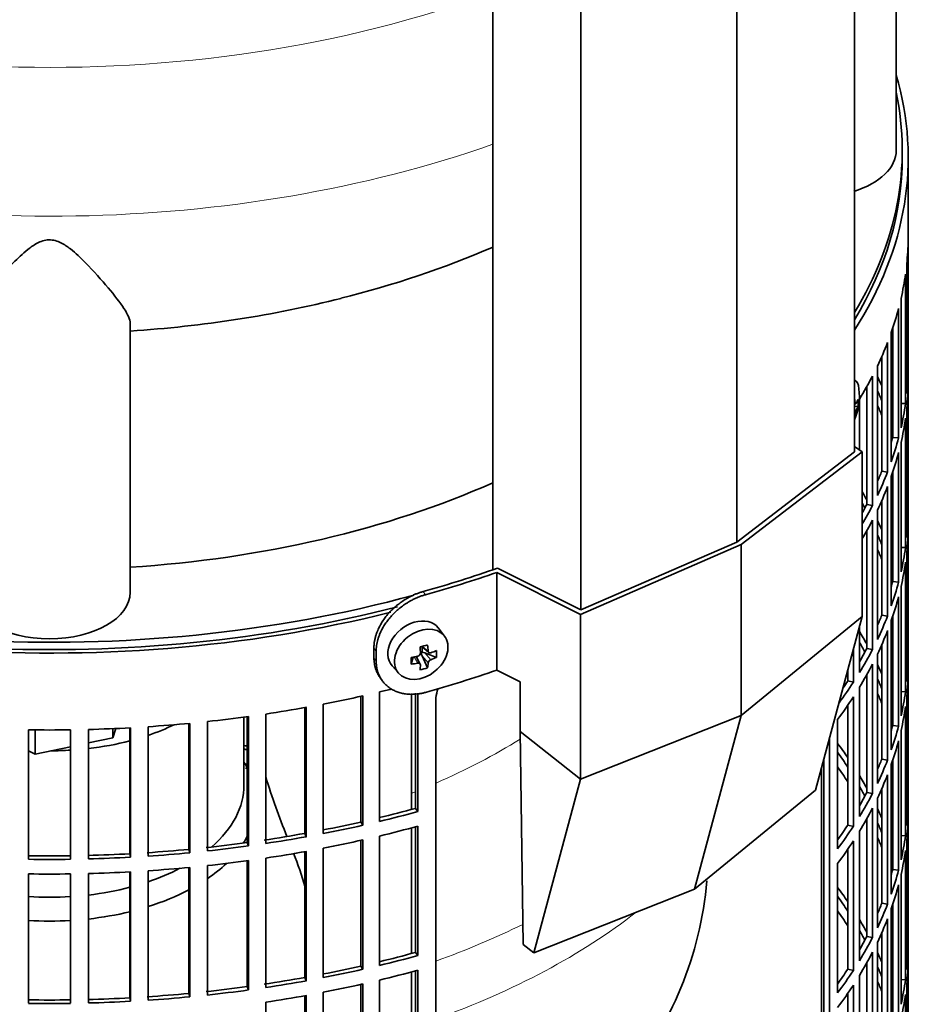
# Model space of a CAD drawing. Header units: millimetres. Extents: x 366 to 1241, y -1321 to 1490.
# Tile 6 of 19: x 1087 to 1237, y -1072 to -907. Entities that reach past the tile are written whole.
import ezdxf

# ---------------------------------------------------------------- set-up
doc = ezdxf.new("R2010")
doc.units = ezdxf.units.MM
for name, color, linetype in [('LOW_334-2', 7, 'Continuous'), ('M5X8_UNI7687', 7, 'Continuous'), ('VSI184-254_GIUNT', 7, 'Continuous'), ('VSI344-454_FILTR', 7, 'Continuous'), ('VSI344-454_SUPPO', 7, 'Continuous'), ('VSI344-454_TERMI', 7, 'Continuous'), ('VSI344_DIFFUSORE', 7, 'Continuous')]:
    doc.layers.add(name, color=color, linetype=linetype)

# ---------------------------------------------------------------- blocks, each defined once
blk = doc.blocks.new('SE4')
at = {"layer": 'LOW_334-2', "color": 7, "linetype": 'Continuous', "lineweight": 35}
for p, q in [((1226.06, -979.42), (1226.06, -611.33)), ((1206.4, -994.49), (1206.4, -626.15)), ((1165.64, -630.74), (1165.64, -999.12)), ((1180.31, -1005.84), (1180.31, -637.5))]:
    blk.add_line(p, q, dxfattribs=at)
at = {"layer": 'M5X8_UNI7687', "color": 7, "linetype": 'Continuous', "lineweight": 35}
for p, q in [((1226.07, -967.45), (1226.06, -967.45)), ((1226.06, -971.34), (1226.27, -971.36)), ((1226.66, -971.79), (1226.06, -971.82)), ((1157.57, -1010.25), (1156.57, -1008.89)), ((1153.76, -1011.96), (1154.93, -1012.96)), ((1153.84, -1012.03), (1153.84, -1012.91)), ((1151.97, -1014.91), (1152.32, -1013.73)), ((1153.5, -1014.9), (1152.8, -1013.65)), ((1154.71, -1015.52), (1153.81, -1013.54)), ((1156.2, -1013.77), (1154.26, -1013.02)), ((1148.79, -1015.18), (1149.9, -1016.44))]:
    blk.add_line(p, q, dxfattribs=at)
at = {"layer": 'M5X8_UNI7687', "color": 4, "linetype": 'Continuous', "lineweight": 9}
for p, q in [((1226.06, -971.13), (1226.16, -971.14)), ((1226.06, -972.36), (1226.37, -972.44)), ((1226.16, -973.11), (1226.06, -973.09)), ((1153.89, -1011.93), (1154.82, -1012.72)), ((1153.08, -1014.76), (1152.49, -1013.7)), ((1154.82, -1014.7), (1153.81, -1013.54)), ((1154.26, -1013.02), (1155.27, -1014.17))]:
    blk.add_line(p, q, dxfattribs=at)
at = {"layer": 'M5X8_UNI7687', "color": 7, "linetype": 'Continuous', "lineweight": 35}
for centre, radius, start, end in [((1216.88, -970.08), 10, 336.6187, 6.9701), ((1228.47, -973.47), 2.34, 153.8853, 171.0995), ((1152.98, -1013.06), 0.55, 280.2783, 358.6867), ((1155.51, -1014.83), 0.71, 110.1734, 168.7917)]:
    blk.add_arc(centre, radius, start, end, dxfattribs=at)
for centre, major_axis, ratio, start_param, end_param in [((1224.77, -972.2), (-1.28, -4.76), 0.345066, 2.435688, 3.131374), ((1216.83, -970.17), (8.46, -5.33), 0.767256, 0.571643, 0.637478), ((1216.89, -970.21), (9.95, 0.94), 0.545079, -0.368205, -0.253645), ((1217.59, -972.22), (8.79, 2.9), 0.802083, 5.949712, 6.099404), ((1216.89, -969.96), (9.95, -0.99), 0.605228, 6.0268, 6.141359), ((1216.83, -970.17), (8.46, -5.33), 0.767256, 0.263551, 0.329385), ((1152.61, -1011.95), (3.89, 3.14), 0.739997, 0, 3.172175), ((1152.61, -1011.95), (3.89, 3.14), 0.739997, 6.252603, 6.283185), ((1150.92, -1012.36), (8.97, 2.29), 0.035701, -1.293098, -1.143406), ((1150.13, -1008.67), (2.06, -9.79), 0.279258, 1.046834, 1.161394), ((1149.85, -1008.75), (3.16, -9.49), 0.408248, 1.007206, 1.121766), ((1153.7, -1009.11), (-1.01, -9.2), 0.152739, -1.021742, -0.87205), ((1149.99, -1008.84), (9.99, 0.43), 0.510658, -1.393505, -1.278945), ((1154.07, -1013.2), (0.391, 0.312), 0.744948, 1.56038, 2.087178), ((1154.26, -1013.43), (-0.449, 0.845), 0.482969, 0.934611, 1.452812), ((1154.26, -1013.43), (-0.837, 0.408), 0.40333, 4.914112, 5.432313), ((1149.99, -1008.84), (9.99, 0.43), 0.510658, -1.036687, -0.922127), ((1149.99, -1008.58), (9.99, -0.48), 0.639648, -0.984117, -0.869557), ((1148.14, -1010.61), (6.65, -6.44), 0.71261, 0.529363, 0.679055), ((1149.99, -1008.58), (9.99, -0.48), 0.639648, -1.340934, -1.226375), ((1150.13, -1008.67), (2.06, -9.79), 0.279258, 0.690017, 0.804576), ((1150.92, -1007.36), (7.61, -5.28), 0.901051, 5.557555, 5.707247), ((1149.85, -1008.75), (3.16, -9.49), 0.408248, 0.650389, 0.764948)]:
    blk.add_ellipse(centre, major_axis=major_axis, ratio=ratio, start_param=start_param, end_param=end_param, dxfattribs=at)
blk.add_ellipse((1153.66, -1013.26), major_axis=(-3.84, -3.1), ratio=0.739997, dxfattribs=at)
for points in [[(1226.16, -971.14), (1226.16, -971.15), (1226.16, -971.18), (1226.17, -971.22), (1226.18, -971.25), (1226.19, -971.28), (1226.2, -971.3), (1226.21, -971.32), (1226.23, -971.34), (1226.24, -971.35), (1226.26, -971.36), (1226.27, -971.37), (1226.29, -971.36), (1226.3, -971.36), (1226.32, -971.35), (1226.33, -971.33), (1226.35, -971.31), (1226.36, -971.29), (1226.37, -971.29)], [(1154.82, -1012.72), (1154.82, -1012.74), (1154.82, -1012.77), (1154.83, -1012.81), (1154.84, -1012.84), (1154.86, -1012.88), (1154.88, -1012.91), (1154.9, -1012.94), (1154.93, -1012.97), (1154.96, -1012.99), (1154.99, -1013.01), (1155.03, -1013.02), (1155.07, -1013.03), (1155.1, -1013.03), (1155.14, -1013.03), (1155.18, -1013.03), (1155.22, -1013.02), (1155.25, -1013.01), (1155.27, -1013.01)], [(1153.53, -1015.04), (1153.53, -1015.03), (1153.53, -1015), (1153.52, -1014.97), (1153.51, -1014.94), (1153.5, -1014.91), (1153.48, -1014.88), (1153.46, -1014.85), (1153.44, -1014.83), (1153.41, -1014.81), (1153.37, -1014.79), (1153.33, -1014.77), (1153.3, -1014.76), (1153.26, -1014.75), (1153.21, -1014.75), (1153.17, -1014.75), (1153.13, -1014.75), (1153.09, -1014.76), (1153.08, -1014.76)]]:
    blk.add_open_spline(points, degree=3, dxfattribs=at)
at = {"layer": 'VSI184-254_GIUNT', "color": 7, "linetype": 'Continuous', "lineweight": 35}
blk.add_line((1124.04, -1035.13), (1124.04, -1023.77), dxfattribs=at)
for centre, major_axis, start_param, end_param in [((1091.54, -1010.64), (-32.5, 0), -4.180525, -4.017085), ((1091.54, -1010.64), (-32.5, 0), 1.772095, 1.997343), ((1091.54, -1010.64), (-32.5, 0), 1.577864, 1.67924), ((1091.54, -1037.96), (-34.5, 0), 3.431632, 3.483762), ((1091.54, -1035.13), (32.5, 0), 5.699123, 6.283185), ((1091.54, -1037.96), (-34.5, 0), -3.493649, -3.431632), ((1091.54, -1037.96), (-34.5, 0), -3.841652, -3.683371), ((1091.54, -1035.13), (32.5, 0), -1.038932, -0.835386), ((1091.54, -1035.13), (32.5, 0), 4.913688, 5.138936), ((1091.54, -1037.96), (-34.5, 0), -4.214307, -3.970564), ((1091.54, -1035.13), (32.5, 0), 4.603946, 4.820832), ((1091.54, -1037.96), (-34.5, 0), 1.760279, 1.971151), ((1091.54, -1037.96), (-34.5, 0), 1.468662, 1.67293)]:
    blk.add_ellipse(centre, major_axis=major_axis, ratio=0.57735, start_param=start_param, end_param=end_param, dxfattribs=at)
at = {"layer": 'VSI344-454_FILTR', "color": 7, "linetype": 'Continuous', "lineweight": 35}
for p, q in [((1235.04, -1162.91), (1235.04, -930.21)), ((1235.03, -965.57), (1235.03, -943.93)), ((1234.79, -969.63), (1234.79, -947.99)), ((1234.58, -971.35), (1234.58, -949.71)), ((1233.84, -975.39), (1233.84, -953.75)), ((1233.43, -977.09), (1233.43, -955.46)), ((1232.21, -981.09), (1232.21, -959.45)), ((1232.44, -976.99), (1232.44, -958.76)), ((1231.59, -982.78), (1231.59, -961.14)), ((1230.62, -982.64), (1230.62, -963.49)), ((1229.88, -986.72), (1229.88, -965.08)), ((1234.79, -965.57), (1235.03, -965.57)), ((1229.06, -988.37), (1229.06, -966.74)), ((1235.03, -989.66), (1235.03, -968.02)), ((1228.11, -988.19), (1228.11, -968.51)), ((1226.89, -979.09), (1226.89, -970.6)), ((1233.84, -971.3), (1234.58, -971.35)), ((1234.79, -993.72), (1234.79, -972.08)), ((1234.58, -995.43), (1234.58, -973.8)), ((1232.44, -976.99), (1233.43, -977.09)), ((1233.84, -999.47), (1233.84, -977.84)), ((1233.43, -1001.18), (1233.43, -979.54)), ((1230.62, -982.64), (1231.59, -982.78)), ((1232.44, -1001.08), (1232.44, -982.85)), ((1232.21, -1005.18), (1232.21, -983.54)), ((1231.59, -1006.86), (1231.59, -985.23)), ((1230.62, -1006.72), (1230.62, -987.57)), ((1228.11, -988.19), (1229.06, -988.37)), ((1229.88, -1010.8), (1229.88, -989.17)), ((1229.06, -1012.46), (1229.06, -990.82)), ((1234.79, -989.65), (1235.03, -989.66)), ((1228.11, -1012.28), (1228.11, -992.59)), ((1235.03, -1013.74), (1235.03, -992.11)), ((1233.84, -995.39), (1234.58, -995.43)), ((1234.79, -1017.8), (1234.79, -996.17)), ((1234.58, -1019.52), (1234.58, -997.88)), ((1232.44, -1001.08), (1233.43, -1001.18)), ((1233.84, -1023.56), (1233.84, -1001.92)), ((1233.43, -1025.27), (1233.43, -1003.63)), ((1230.62, -1006.72), (1231.59, -1006.86)), ((1232.44, -1025.17), (1232.44, -1006.94)), ((1226.89, -1016.32), (1226.89, -1008.66)), ((1232.21, -1029.26), (1232.21, -1007.63)), ((1231.59, -1030.95), (1231.59, -1009.31)), ((1225.87, -1017.94), (1225.87, -1012.47)), ((1228.11, -1012.28), (1229.06, -1012.46)), ((1230.62, -1030.81), (1230.62, -1011.66)), ((1229.88, -1034.89), (1229.88, -1013.25)), ((1234.79, -1013.74), (1235.03, -1013.74)), ((1229.06, -1036.55), (1229.06, -1014.91)), ((1224.94, -1017.72), (1224.94, -1015.93)), ((1228.11, -1036.37), (1228.11, -1016.68)), ((1235.03, -1037.83), (1235.03, -1016.19)), ((1224.94, -1017.72), (1225.87, -1017.94)), ((1226.89, -1040.41), (1226.89, -1018.77)), ((1143.57, -1041.3), (1143.57, -1020.28)), ((1143.91, -1041.84), (1143.91, -1020.21)), ((1146.68, -1041.2), (1146.68, -1019.56)), ((1152.7, -1039.02), (1152.7, -1019.78)), ((1153.1, -1039.55), (1153.1, -1019.75)), ((1156.13, -1241.8), (1156.13, -1020.53)), ((1225.87, -1042.03), (1225.87, -1020.39)), ((1233.84, -1019.48), (1234.58, -1019.52)), ((1234.79, -1041.89), (1234.79, -1020.25)), ((1134.19, -1043.21), (1134.19, -1022.18)), ((1134.46, -1043.77), (1134.46, -1022.13)), ((1137.3, -1043.23), (1137.3, -1021.6)), ((1224.94, -1041.81), (1224.94, -1021.78)), ((1234.58, -1043.61), (1234.58, -1021.97)), ((1124.6, -1044.74), (1124.6, -1023.69)), ((1124.81, -1045.3), (1124.81, -1023.67)), ((1127.7, -1044.89), (1127.7, -1023.25)), ((1104.99, -1046.61), (1104.99, -1025.56)), ((1105.06, -1047.19), (1105.06, -1025.55)), ((1108.02, -1047.01), (1108.02, -1025.37)), ((1114.85, -1045.87), (1114.85, -1024.82)), ((1114.99, -1046.45), (1114.99, -1024.81)), ((1117.93, -1046.15), (1117.93, -1024.51)), ((1223.23, -1045.79), (1223.23, -1024.15)), ((1232.44, -1025.17), (1233.43, -1025.27)), ((1088.02, -1047.53), (1088.02, -1025.9)), ((1095.06, -1047.53), (1095.06, -1025.9)), ((1098.04, -1047.47), (1098.04, -1025.84)), ((1233.84, -1047.65), (1233.84, -1026.01)), ((1221.86, -1202.5), (1221.86, -1027.43)), ((1233.43, -1049.35), (1233.43, -1027.72)), ((1220.95, -1202.26), (1220.95, -1030.82)), ((1230.62, -1030.81), (1231.59, -1030.95)), ((1232.21, -1053.35), (1232.21, -1031.71)), ((1232.44, -1049.25), (1232.44, -1031.02)), ((1231.59, -1055.04), (1231.59, -1033.4)), ((1228.11, -1036.37), (1229.06, -1036.55)), ((1230.62, -1054.9), (1230.62, -1035.75)), ((1229.88, -1058.98), (1229.88, -1037.34)), ((1234.79, -1037.83), (1235.03, -1037.83)), ((1152.7, -1039.02), (1153.1, -1039.55)), ((1229.06, -1060.63), (1229.06, -1039)), ((1235.03, -1061.92), (1235.03, -1040.28)), ((1143.57, -1041.3), (1143.91, -1041.84)), ((1152.7, -1063.11), (1152.7, -1042.11)), ((1153.1, -1063.63), (1153.1, -1042)), ((1224.94, -1041.81), (1225.87, -1042.03)), ((1228.11, -1060.45), (1228.11, -1040.77)), ((1134.19, -1043.21), (1134.46, -1043.77)), ((1146.68, -1065.29), (1146.68, -1043.65)), ((1226.89, -1064.49), (1226.89, -1042.86)), ((1233.84, -1043.56), (1234.58, -1043.61)), ((1124.6, -1044.74), (1124.81, -1045.3)), ((1143.57, -1065.39), (1143.57, -1044.37)), ((1143.91, -1065.93), (1143.91, -1044.29)), ((1225.87, -1066.11), (1225.87, -1044.48)), ((1234.79, -1065.98), (1234.79, -1044.34)), ((1104.99, -1046.61), (1105.06, -1047.19)), ((1114.85, -1045.87), (1114.99, -1046.45)), ((1134.19, -1067.3), (1134.19, -1046.27)), ((1134.46, -1067.85), (1134.46, -1046.22)), ((1137.3, -1067.32), (1137.3, -1045.68)), ((1224.94, -1065.9), (1224.94, -1045.86)), ((1234.58, -1067.69), (1234.58, -1046.06)), ((1117.93, -1070.23), (1117.93, -1048.6)), ((1124.6, -1068.82), (1124.6, -1047.78)), ((1124.81, -1069.39), (1124.81, -1047.75)), ((1127.7, -1068.97), (1127.7, -1047.34)), ((1223.23, -1069.88), (1223.23, -1048.24)), ((1088.02, -1071.62), (1088.02, -1049.98)), ((1095.06, -1071.62), (1095.06, -1049.98)), ((1098.04, -1071.56), (1098.04, -1049.92)), ((1104.99, -1070.7), (1104.99, -1049.64)), ((1105.06, -1071.28), (1105.06, -1049.64)), ((1108.02, -1071.1), (1108.02, -1049.46)), ((1114.85, -1069.96), (1114.85, -1048.91)), ((1114.99, -1070.53), (1114.99, -1048.9)), ((1232.44, -1049.25), (1233.43, -1049.35)), ((1233.84, -1071.73), (1233.84, -1050.1)), ((1233.43, -1073.44), (1233.43, -1051.8)), ((1230.62, -1054.9), (1231.59, -1055.04)), ((1232.44, -1073.34), (1232.44, -1055.11)), ((1232.21, -1077.44), (1232.21, -1055.8)), ((1231.59, -1079.12), (1231.59, -1057.49)), ((1230.62, -1078.98), (1230.62, -1059.83)), ((1228.11, -1060.45), (1229.06, -1060.63)), ((1229.88, -1083.06), (1229.88, -1061.43)), ((1152.7, -1063.11), (1153.1, -1063.63)), ((1229.06, -1084.72), (1229.06, -1063.08)), ((1234.79, -1061.91), (1235.03, -1061.92)), ((1228.11, -1084.54), (1228.11, -1064.85)), ((1235.03, -1086), (1235.03, -1064.37)), ((1143.57, -1065.39), (1143.91, -1065.93)), ((1152.7, -1087.19), (1152.7, -1066.2)), ((1153.1, -1087.72), (1153.1, -1066.08)), ((1224.94, -1065.9), (1225.87, -1066.11)), ((1134.19, -1067.3), (1134.46, -1067.85)), ((1143.57, -1089.48), (1143.57, -1068.46)), ((1143.91, -1090.02), (1143.91, -1068.38)), ((1146.68, -1089.37), (1146.68, -1067.74)), ((1226.89, -1088.58), (1226.89, -1066.94)), ((1233.84, -1067.65), (1234.58, -1067.69)), ((1234.79, -1090.06), (1234.79, -1068.43)), ((1114.85, -1069.96), (1114.99, -1070.53)), ((1124.6, -1068.82), (1124.81, -1069.39)), ((1137.3, -1091.41), (1137.3, -1069.77)), ((1224.94, -1089.98), (1224.94, -1069.95)), ((1225.87, -1090.2), (1225.87, -1068.56)), ((1104.99, -1070.7), (1105.06, -1071.28)), ((1127.7, -1093.06), (1127.7, -1071.42)), ((1134.19, -1091.38), (1134.19, -1070.35)), ((1134.46, -1091.94), (1134.46, -1070.3)), ((1234.58, -1091.78), (1234.58, -1070.14))]:
    blk.add_line(p, q, dxfattribs=at)
for centre, radius, start, end in [((1162.41, -1021.13), 6.31, 160.2273, 174.5077), ((1091.54, -777.42), 248.5, 269.189, 270.811), ((1091.54, -800.21), 246.77, 269.1833, 270.8167), ((1091.54, -799.06), 248.5, 269.189, 270.811), ((1091.54, -801.51), 248.5, 269.189, 270.811), ((1091.54, -824.3), 246.77, 269.1833, 270.8167), ((1091.54, -823.15), 248.5, 269.189, 270.811)]:
    blk.add_arc(centre, radius, start, end, dxfattribs=at)
for centre, major_axis, start_param, end_param in [((1091.54, -930.21), (143.5, 0), 2.974441, 5.121397), ((1091.54, -930.21), (-143.5, 0), 2.78597, 3.308744), ((1091.54, -930.21), (142.5, 0), 3.141593, 5.132852), ((1091.54, -930.21), (-142.5, 0), 2.805373, 3.141593), ((1091.54, -943.07), (143.5, 0), 6.223771, 6.272786), ((1091.54, -943.07), (143.5, 0), -0.129227, -0.080212), ((1091.54, -943.07), (143.5, 0), -0.199041, -0.150025), ((1091.54, -943.07), (143.5, 0), -0.268854, -0.219838), ((1091.54, -964.71), (143.5, 0), 6.223771, 6.272786), ((1091.54, -943.07), (143.5, 0), -0.338667, -0.289652), ((1091.54, -988.8), (143.5, 0), 0.248961, 0.268854), ((1091.54, -967.16), (143.5, 0), 6.223771, 6.272786), ((1091.54, -988.8), (142.5, 0), 0.219666, 0.24208), ((1091.54, -964.71), (143.5, 0), -0.129227, -0.080212), ((1091.54, -991.25), (142.5, 0), 0.219666, 0.24208), ((1091.54, -988.8), (143.5, 0), 0.190538, 0.199041), ((1091.54, -967.16), (143.5, 0), -0.129227, -0.080212), ((1091.54, -988.8), (142.5, 0), 0.149853, 0.160574), ((1091.54, -964.71), (142.5, 0), -0.161977, -0.149853), ((1091.54, -964.71), (143.5, 0), -0.199041, -0.150025), ((1091.54, -967.16), (143.5, 0), -0.199041, -0.150025), ((1091.54, -964.71), (142.5, 0), -0.24208, -0.219666), ((1091.54, -964.71), (143.5, 0), -0.268854, -0.219838), ((1091.54, -1012.88), (143.5, 0), 0.312025, 0.328921), ((1091.54, -967.16), (143.5, 0), -0.268854, -0.219838), ((1091.54, -1012.88), (142.5, 0), 0.297119, 0.307699), ((1091.54, -964.71), (142.5, 0), -0.307699, -0.28948), ((1091.54, -964.71), (143.5, 0), -0.328921, -0.289652), ((1091.54, -967.16), (143.5, 0), -0.328921, -0.289652), ((1091.54, -1012.88), (143.5, 0), 0.248961, 0.268854), ((1091.54, -988.8), (143.5, 0), 6.223771, 6.272786), ((1091.54, -991.25), (143.5, 0), 6.223771, 6.272786), ((1091.54, -1012.88), (142.5, 0), 0.219666, 0.24208), ((1091.54, -1015.33), (142.5, 0), 0.219666, 0.24208), ((1091.54, -988.8), (143.5, 0), -0.129227, -0.080212), ((1091.54, -1012.88), (143.5, 0), 0.190538, 0.199041), ((1091.54, -991.25), (143.5, 0), -0.129227, -0.080212), ((1091.54, -1012.88), (142.5, 0), 0.149853, 0.160574), ((1091.54, -988.8), (142.5, 0), -0.161977, -0.149853), ((1091.54, -988.8), (143.5, 0), -0.199041, -0.150025), ((1091.54, -991.25), (143.5, 0), -0.199041, -0.150025), ((1091.54, -988.8), (142.5, 0), -0.24208, -0.219666), ((1091.54, -988.8), (143.5, 0), -0.268854, -0.219838), ((1091.54, -1036.97), (143.5, 0), 0.312025, 0.338667), ((1091.54, -991.25), (143.5, 0), -0.268854, -0.219838), ((1091.54, -1036.97), (142.5, 0), 0.297119, 0.318145), ((1091.54, -988.8), (142.5, 0), -0.318145, -0.28948), ((1091.54, -988.8), (143.5, 0), -0.338667, -0.289652), ((1091.54, -1012.88), (143.5, 0), 6.223771, 6.272786), ((1091.54, -991.25), (143.5, 0), -0.338667, -0.289652), ((1091.54, -1036.97), (143.5, 0), 0.248961, 0.268854), ((1091.54, -1036.97), (142.5, 0), 0.219666, 0.24208), ((1091.54, -1015.33), (143.5, 0), 6.223771, 6.272786), ((1091.54, -943.07), (143.5, 0), -1.176432, -1.1611), ((1091.54, -988.8), (143.5, 0), -0.404076, -0.359465), ((1091.54, -988.8), (142.5, 0), -0.375006, -0.359293), ((1091.54, -943.07), (143.5, 0), -1.246245, -1.197216), ((1091.54, -991.25), (143.5, 0), -0.40848, -0.359465), ((1091.54, -1039.42), (142.5, 0), 0.219666, 0.24208), ((1091.54, -1036.97), (143.5, 0), 0.190538, 0.199041), ((1091.54, -1012.88), (143.5, 0), -0.129227, -0.080212), ((1091.54, -943.07), (143.5, 0), -1.316058, -1.267029), ((1091.54, -1015.33), (143.5, 0), -0.129227, -0.080212), ((1091.54, -943.07), (143.5, 0), -1.385871, -1.336842), ((1091.54, -1036.97), (142.5, 0), 0.149853, 0.160574), ((1091.54, -943.07), (143.5, 0), 4.757688, 4.806717), ((1091.54, -943.07), (143.5, 0), -1.455685, -1.406655), ((1091.54, -1012.88), (142.5, 0), -0.161977, -0.149853), ((1091.54, -1012.88), (143.5, 0), -0.199041, -0.150025), ((1091.54, -1109.23), (143.5, 0), 1.336842, 1.342333), ((1091.54, -1061.06), (143.5, 0), 0.37741, 0.40848), ((1091.54, -1015.33), (143.5, 0), -0.199041, -0.150025), ((1091.54, -1109.23), (142.5, 0), 1.33667, 1.340701), ((1091.54, -1061.06), (142.5, 0), 0.359293, 0.39195), ((1091.54, -1111.68), (142.5, 0), 1.33667, 1.339301), ((1091.54, -1063.51), (142.5, 0), 0.359293, 0.39195), ((1091.54, -1012.88), (142.5, 0), -0.24208, -0.219666), ((1091.54, -1012.88), (143.5, 0), -0.268854, -0.219838), ((1091.54, -1061.06), (143.5, 0), 0.312025, 0.338667), ((1091.54, -1015.33), (143.5, 0), -0.268854, -0.219838), ((1091.54, -1061.06), (142.5, 0), 0.297119, 0.318145), ((1091.54, -1012.88), (142.5, 0), -0.318145, -0.28948), ((1091.54, -1012.88), (143.5, 0), -0.338667, -0.289652), ((1091.54, -1036.97), (143.5, 0), 6.223771, 6.272786), ((1091.54, -964.71), (142.5, 0), -1.17351, -1.127231), ((1091.54, -964.71), (143.5, 0), -1.176432, -1.127403), ((1091.54, -1015.33), (143.5, 0), -0.338667, -0.289652), ((1091.54, -1061.06), (143.5, 0), 0.248961, 0.268854), ((1091.54, -1039.42), (143.5, 0), 6.223771, 6.272786), ((1091.54, -964.71), (142.5, 0), -1.243883, -1.197044), ((1091.54, -964.71), (143.5, 0), -1.246245, -1.197216), ((1091.54, -967.16), (143.5, 0), -1.176432, -1.127403), ((1091.54, -1012.88), (142.5, 0), -0.39195, -0.359293), ((1091.54, -1012.88), (143.5, 0), -0.40848, -0.359465), ((1091.54, -1061.06), (142.5, 0), 0.219666, 0.24208), ((1091.54, -964.71), (142.5, 0), -1.31623, -1.266857), ((1091.54, -964.71), (143.5, 0), -1.316058, -1.267029), ((1091.54, -1063.51), (142.5, 0), 0.219666, 0.24208), ((1091.54, -1036.97), (143.5, 0), -0.129227, -0.080212), ((1091.54, -964.71), (142.5, 0), -1.386044, -1.33667), ((1091.54, -964.71), (143.5, 0), -1.385871, -1.336842), ((1091.54, -967.16), (143.5, 0), -1.246245, -1.197216), ((1091.54, -1015.33), (143.5, 0), -0.40848, -0.359465), ((1091.54, -1061.06), (143.5, 0), 0.190538, 0.199041), ((1091.54, -964.71), (142.5, 0), 4.757515, 4.806889), ((1091.54, -964.71), (142.5, 0), -1.455857, -1.406483), ((1091.54, -964.71), (143.5, 0), -1.455685, -1.406655), ((1091.54, -967.16), (143.5, 0), -1.316058, -1.267029), ((1091.54, -1039.42), (143.5, 0), -0.129227, -0.080212), ((1091.54, -964.71), (143.5, 0), 4.757688, 4.806717), ((1091.54, -967.16), (143.5, 0), -1.385871, -1.336842), ((1091.54, -1061.06), (142.5, 0), 0.149853, 0.160574), ((1091.54, -967.16), (143.5, 0), 4.757688, 4.806717), ((1091.54, -967.16), (143.5, 0), -1.455685, -1.406655), ((1091.54, -1036.97), (142.5, 0), -0.161977, -0.149853), ((1091.54, -1036.97), (143.5, 0), -0.199041, -0.150025), ((1091.54, -1039.42), (143.5, 0), -0.199041, -0.150025), ((1091.54, -1085.14), (143.5, 0), 0.37741, 0.40848), ((1091.54, -1085.14), (142.5, 0), 0.359293, 0.39195), ((1091.54, -1036.97), (142.5, 0), -0.24208, -0.219666), ((1091.54, -1036.97), (143.5, 0), -0.268854, -0.219838), ((1091.54, -1087.59), (142.5, 0), 0.359293, 0.39195), ((1091.54, -1085.14), (143.5, 0), 0.312025, 0.338667), ((1091.54, -1039.42), (143.5, 0), -0.268854, -0.219838), ((1091.54, -1085.14), (142.5, 0), 0.297119, 0.318145), ((1091.54, -1036.97), (142.5, 0), -0.318145, -0.28948), ((1091.54, -1036.97), (143.5, 0), -0.338667, -0.289652), ((1091.54, -988.8), (142.5, 0), -1.17351, -1.127231), ((1091.54, -1039.42), (143.5, 0), -0.338667, -0.289652), ((1091.54, -1085.14), (143.5, 0), 0.248961, 0.268854), ((1091.54, -1061.06), (143.5, 0), 6.223771, 6.272786), ((1091.54, -988.8), (143.5, 0), -1.176432, -1.127403), ((1091.54, -1063.51), (143.5, 0), 6.223771, 6.272786), ((1091.54, -988.8), (142.5, 0), -1.243883, -1.197044), ((1091.54, -988.8), (143.5, 0), -1.246245, -1.197216), ((1091.54, -991.25), (143.5, 0), -1.176432, -1.127403), ((1091.54, -1036.97), (142.5, 0), -0.39195, -0.359293), ((1091.54, -1036.97), (143.5, 0), -0.40848, -0.359465), ((1091.54, -1085.14), (142.5, 0), 0.219666, 0.24208), ((1091.54, -988.8), (142.5, 0), -1.31623, -1.266857), ((1091.54, -988.8), (143.5, 0), -1.316058, -1.267029), ((1091.54, -991.25), (143.5, 0), -1.246245, -1.197216), ((1091.54, -1087.59), (142.5, 0), 0.219666, 0.24208), ((1091.54, -1061.06), (143.5, 0), -0.129227, -0.080212), ((1091.54, -988.8), (142.5, 0), -1.455857, -1.406483), ((1091.54, -988.8), (142.5, 0), -1.386044, -1.33667), ((1091.54, -988.8), (143.5, 0), -1.385871, -1.336842), ((1091.54, -1039.42), (143.5, 0), -0.40848, -0.359465), ((1091.54, -1085.14), (143.5, 0), 0.190538, 0.199041), ((1091.54, -988.8), (142.5, 0), 4.757515, 4.806889), ((1091.54, -988.8), (143.5, 0), 4.757688, 4.806717), ((1091.54, -988.8), (143.5, 0), -1.455685, -1.406655), ((1091.54, -991.25), (143.5, 0), -1.316058, -1.267029), ((1091.54, -1063.51), (143.5, 0), -0.129227, -0.080212)]:
    blk.add_ellipse(centre, major_axis=major_axis, ratio=0.57735, start_param=start_param, end_param=end_param, dxfattribs=at)
at = {"layer": 'VSI344-454_SUPPO', "color": 7, "linetype": 'Continuous', "lineweight": 35}
for p, q in [((1234.04, -930.21), (1234.04, -928.99)), ((1152.02, -1039.2), (1152.02, -1019.84)), ((1102.15, -1027.22), (1102.63, -1025.67)), ((1089.13, -1029.95), (1089.13, -1025.91)), ((1098.04, -1028.08), (1102.15, -1027.22)), ((1102.15, -1027.22), (1102.15, -1025.7)), ((1089.13, -1029.95), (1095.06, -1028.71)), ((1088.02, -1029.42), (1089.13, -1029.95)), ((1124.39, -1032.44), (1124.6, -1031.43)), ((1220.57, -1206.41), (1220.57, -1032.25)), ((1152.02, -1063.29), (1152.02, -1042.29)), ((1152.02, -1087.38), (1152.02, -1066.38))]:
    blk.add_line(p, q, dxfattribs=at)
for centre, radius, start, end in [((1269.96, -988.59), 149.3, 197.6267, 201.6804), ((1078.02, -1067.93), 58.39, 15.643, 21.5141), ((1140.99, -1045.93), 60.63, 320.1663, 355.0565)]:
    blk.add_arc(centre, radius, start, end, dxfattribs=at)
for major_axis, start_param, end_param in [((142.5, 0), 3.023053, 5.154029), ((-142.5, 0), 2.805373, 3.260132)]:
    blk.add_ellipse((1091.54, -928.99), major_axis=major_axis, ratio=0.57735, start_param=start_param, end_param=end_param, dxfattribs=at)
at = {"layer": 'VSI344-454_SUPPO', "color": 4, "linetype": 'Continuous', "lineweight": 9}
for centre, major_axis, start_param, end_param in [((1091.54, -985.56), (106.99, 0), -0.922642, -0.744899), ((1091.54, -985.56), (106.99, 0), -0.96998, -0.962313), ((1091.54, -1014.48), (122, 0), 5.270305, 5.645632), ((1091.54, -1004.8), (122, 0), -1.012881, -0.865102)]:
    blk.add_ellipse(centre, major_axis=major_axis, ratio=0.57735, start_param=start_param, end_param=end_param, dxfattribs=at)
at = {"layer": 'VSI344-454_TERMI', "color": 7, "linetype": 'Continuous', "lineweight": 35}
for p, q in [((1226.06, -979.42), (1206.4, -994.49)), ((1207.11, -994.9), (1227.35, -979.4)), ((1227.35, -979.4), (1226.06, -978.54)), ((1227.35, -1006.95), (1227.35, -979.4)), ((1180.26, -1006.58), (1207.11, -994.9)), ((1206.4, -994.49), (1180.31, -1005.84)), ((1207.11, -1023.48), (1207.11, -994.9)), ((1180.31, -1005.84), (1166.4, -998.86)), ((1166.29, -999.57), (1180.26, -1006.58)), ((1166.29, -1015.9), (1166.29, -999.57)), ((1180.26, -1034.13), (1180.26, -1006.58)), ((1207.11, -1023.48), (1227.35, -1006.95)), ((1227.35, -1006.95), (1219.56, -1036)), ((1145.76, -1012.23), (1145.76, -1013.86)), ((1146.13, -1012.76), (1146.13, -1014.4)), ((1146.74, -1017.09), (1147.11, -1017.62)), ((1166.29, -1015.9), (1170.17, -1017.84)), ((1170.17, -1026.15), (1170.17, -1017.84)), ((1180.26, -1034.13), (1207.11, -1023.48)), ((1207.11, -1023.48), (1199.33, -1052.53)), ((1170.17, -1026.15), (1180.26, -1034.13)), ((1170.72, -1061.79), (1170.17, -1026.15)), ((1180.26, -1034.13), (1172.48, -1063.19)), ((1219.56, -1036), (1199.33, -1052.53)), ((1199.33, -1052.53), (1172.48, -1063.19)), ((1172.48, -1063.19), (1170.72, -1061.79))]:
    blk.add_line(p, q, dxfattribs=at)
at = {"layer": 'VSI344-454_TERMI', "color": 4, "linetype": 'Continuous', "lineweight": 9}
for p, q in [((1153.98, -1002.77), (1154.36, -1003.3)), ((1145.76, -1012.23), (1146.13, -1012.76)), ((1146.13, -1014.4), (1145.76, -1013.86))]:
    blk.add_line(p, q, dxfattribs=at)
at = {"layer": 'VSI344-454_TERMI', "color": 7, "linetype": 'Continuous', "lineweight": 35}
for centre, major_axis, start_param, end_param in [((1091.54, -928.17), (143.5, 0), -1.120604, -1.022004), ((1091.54, -928.17), (144.5, 0), -1.121039, -1.027077), ((1091.54, -944.5), (144.5, 0), -1.121039, -1.027077)]:
    blk.add_ellipse(centre, major_axis=major_axis, ratio=0.57735, start_param=start_param, end_param=end_param, dxfattribs=at)
for points, knots in [([(1145.76, -1012.23), (1145.76, -1012.15), (1145.76, -1011.99), (1145.77, -1011.74), (1145.79, -1011.5), (1145.82, -1011.25), (1145.86, -1011.01), (1145.91, -1010.76), (1145.97, -1010.51), (1146.04, -1010.26), (1146.11, -1010.01), (1146.2, -1009.76), (1146.29, -1009.51), (1146.45, -1009.1), (1146.73, -1008.53), (1147.15, -1007.81), (1147.63, -1007.11), (1148.18, -1006.44), (1148.78, -1005.8), (1149.43, -1005.21), (1150.13, -1004.66), (1150.78, -1004.22), (1151.36, -1003.86), (1151.88, -1003.59), (1152.39, -1003.34), (1152.92, -1003.12), (1153.45, -1002.92), (1153.8, -1002.82), (1153.98, -1002.77)], [0, 0, 0, 0, 0.020995, 0.041891, 0.062709, 0.083472, 0.104202, 0.124923, 0.145657, 0.166426, 0.187253, 0.20816, 0.229169, 0.250303, 0.312364, 0.374597, 0.437423, 0.499973, 0.562511, 0.625344, 0.687552, 0.749622, 0.791751, 0.833482, 0.874992, 0.916462, 0.958072, 1, 1, 1, 1]), ([(1154.36, -1003.3), (1154.27, -1003.33), (1154.09, -1003.38), (1153.83, -1003.46), (1153.56, -1003.56), (1153.3, -1003.66), (1153.03, -1003.76), (1152.77, -1003.88), (1152.51, -1004), (1152.26, -1004.12), (1152, -1004.26), (1151.74, -1004.4), (1151.49, -1004.55), (1151.07, -1004.81), (1150.51, -1005.19), (1149.81, -1005.74), (1149.16, -1006.34), (1148.56, -1006.97), (1148.01, -1007.64), (1147.52, -1008.34), (1147.1, -1009.06), (1146.79, -1009.72), (1146.57, -1010.3), (1146.41, -1010.8), (1146.29, -1011.29), (1146.2, -1011.79), (1146.14, -1012.28), (1146.14, -1012.6), (1146.13, -1012.76)], [0, 0, 0, 0, 0.021016, 0.041931, 0.062766, 0.083544, 0.104287, 0.125018, 0.14576, 0.166534, 0.187364, 0.208272, 0.22928, 0.250409, 0.312471, 0.374687, 0.437512, 0.500059, 0.562597, 0.625436, 0.687652, 0.74973, 0.791863, 0.833589, 0.875085, 0.916531, 0.95811, 1, 1, 1, 1]), ([(1146.73, -1017.08), (1146.61, -1016.91), (1146.41, -1016.59), (1146.19, -1016.12), (1146.03, -1015.7), (1145.91, -1015.26), (1145.82, -1014.81), (1145.77, -1014.34), (1145.76, -1014.02), (1145.76, -1013.86)], [0.6886179, 0.6886179, 0.6886179, 0.6886179, 0.7497301, 0.7918632, 0.8335888, 0.8750846, 0.9165311, 0.9581098, 1, 1, 1, 1]), ([(1146.13, -1014.4), (1146.13, -1014.48), (1146.14, -1014.64), (1146.15, -1014.88), (1146.17, -1015.11), (1146.2, -1015.34), (1146.24, -1015.57), (1146.29, -1015.79), (1146.35, -1016.01), (1146.41, -1016.23), (1146.49, -1016.44), (1146.57, -1016.65), (1146.67, -1016.86), (1146.83, -1017.19), (1147.1, -1017.64), (1147.52, -1018.15), (1148.01, -1018.62), (1148.56, -1019.02), (1149.16, -1019.35), (1149.81, -1019.62), (1150.51, -1019.81), (1151.15, -1019.92), (1151.74, -1019.96), (1152.25, -1019.96), (1152.77, -1019.93), (1153.3, -1019.87), (1153.83, -1019.77), (1154.18, -1019.68), (1154.36, -1019.63)], [0, 0, 0, 0, 0.020995, 0.041891, 0.062709, 0.083472, 0.104202, 0.124923, 0.145657, 0.166425, 0.187252, 0.208159, 0.229169, 0.250303, 0.312364, 0.374597, 0.437423, 0.499974, 0.562512, 0.625346, 0.687554, 0.749624, 0.791753, 0.833484, 0.874994, 0.916463, 0.958072, 1, 1, 1, 1])]:
    blk.add_open_spline(points, degree=3, knots=knots, dxfattribs=at)
at = {"layer": 'VSI344_DIFFUSORE', "color": 7, "linetype": 'Continuous', "lineweight": 35}
for p, q in [((1233.04, -928.99), (1233.04, -865.7)), ((1105.04, -1002.89), (1105.04, -957.9))]:
    blk.add_line(p, q, dxfattribs=at)
blk.add_arc((1102.81, -800.14), 158.06, 283.6872, 293.4317, dxfattribs=at)
at = {"layer": 'VSI344_DIFFUSORE', "color": 4, "linetype": 'Continuous', "lineweight": 9}
for centre, major_axis, start_param, end_param in [((1091.54, -836.27), (136.58, 0), 2.76304, 5.285895), ((1091.54, -857.95), (-142.13, 0), 0.048872, 2.119254)]:
    blk.add_ellipse(centre, major_axis=major_axis, ratio=0.57735, start_param=start_param, end_param=end_param, dxfattribs=at)
at = {"layer": 'VSI344_DIFFUSORE', "color": 7, "linetype": 'Continuous', "lineweight": 35}
for centre, major_axis, start_param, end_param in [((1219.54, -928.99), (-13.5, 0), 2.064509, 3.141604), ((1091.54, -889.49), (121.5, 0), 4.82373, 5.124993), ((1091.54, -928.99), (121.5, 0), 4.82373, 5.368326), ((1091.54, -1002.89), (13.5, 0), 3.141593, 6.283185)]:
    blk.add_ellipse(centre, major_axis=major_axis, ratio=0.57735, start_param=start_param, end_param=end_param, dxfattribs=at)
blk.add_open_spline([(1105.04, -957.9), (1105.04, -957.25), (1104.64, -956.42), (1103.33, -954.42), (1102.41, -953.25), (1100.25, -950.67), (1099, -949.24), (1096.76, -946.98), (1095.96, -946.2), (1094.56, -945.11), (1094.05, -944.75), (1092.88, -944.17), (1092.17, -943.95), (1090.73, -943.98), (1090.04, -944.23), (1088.9, -944.84), (1088.41, -945.19), (1087.02, -946.29), (1086.23, -947.06), (1084.04, -949.29), (1082.79, -950.72), (1080.63, -953.29), (1079.74, -954.43), (1078.45, -956.41), (1078.04, -957.25), (1078.04, -957.9)], degree=3, knots=[0, 0, 0, 0, 0.125, 0.125, 0.25, 0.25, 0.375, 0.375, 0.4375, 0.4375, 0.46875, 0.46875, 0.5, 0.5, 0.53125, 0.53125, 0.5625, 0.5625, 0.625, 0.625, 0.75, 0.75, 0.875, 0.875, 1, 1, 1, 1], dxfattribs=at)

msp = doc.modelspace()

# ---------------------------------------------------------------- block references
msp.add_blockref('SE4', (0, 0))

doc.saveas('drawing.dxf')
